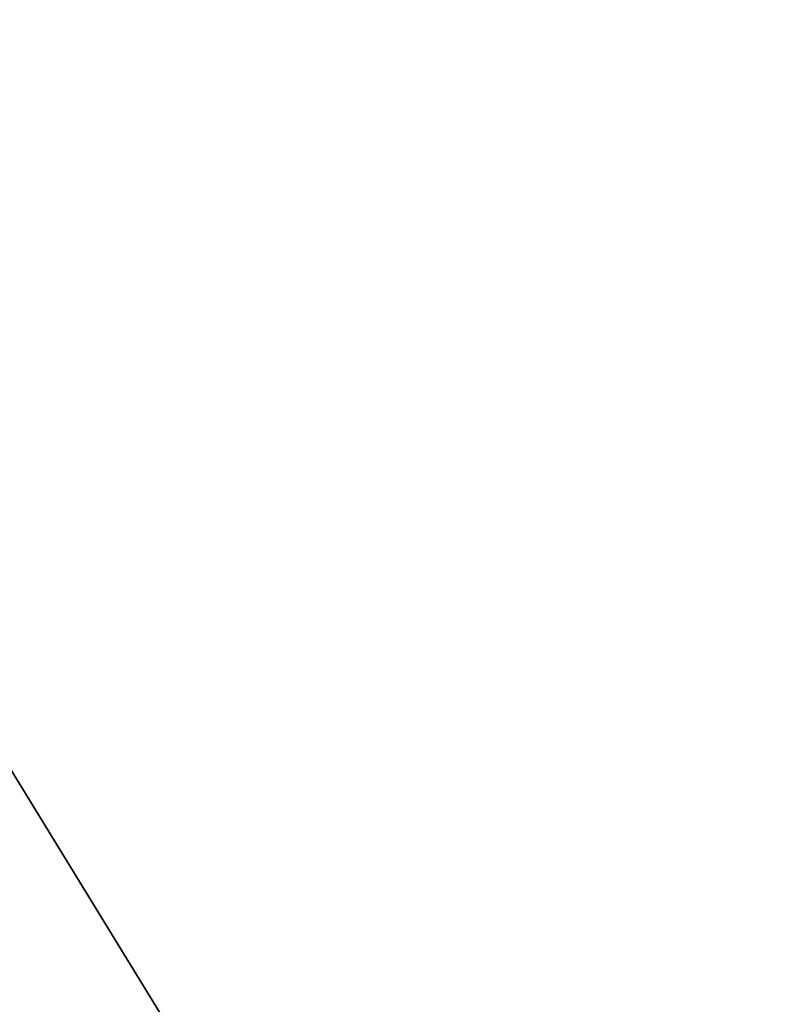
# Model space of a CAD drawing. Header units: centimetres. Extents: x -20.5 to 20.5, y -20.5 to 20.5.
# Tile 183 of 256: x -1.674178 to -1.6737, y 0.785564 to 0.78618. Entities that reach past the tile are written whole.
import ezdxf

# ---------------------------------------------------------------- set-up
doc = ezdxf.new("R2010")
doc.units = ezdxf.units.CM
doc.header["$LTSCALE"] = 2.54
doc.layers.get('0').update_dxf_attribs({"true_color": 0xff5454})
doc.layers.add('CHROM', color=7, linetype='Continuous', true_color=0x777799)
doc.layers.add('USZCZELKI', color=7, linetype='Continuous', true_color=0x009987)

# ---------------------------------------------------------------- blocks, each defined once
blk = doc.blocks.new('OuterShell')
at = {"color": 0}
for p, q in [((2.20313467, 3.10702227, 12.56630594), (2.37271499, 2.83029233, 12.56630594)), ((2.20313467, 3.10702227, 11.76630594), (2.37271499, 2.83029233, 11.76630594)), ((2.20313467, 3.10702227, 11.86630594), (2.37271499, 2.83029233, 11.86630594)), ((2.20313467, 3.10702227, 11.86630594), (2.37271499, 2.83029233, 11.86630594)), ((2.20313467, 3.10702227, 11.76630594), (2.37271499, 2.83029233, 11.76630594)), ((2.20313467, 3.10702227, 12.76509097), (2.37271499, 2.83029233, 12.76509097)), ((2.20313467, 3.10702227, 12.56630594), (2.37271499, 2.83029233, 12.56630594)), ((2.20313467, 3.10702227, 12.76509097), (2.37271499, 2.83029233, 12.76509097))]:
    blk.add_line(p, q, dxfattribs=at)
blk = doc.blocks.new('Grupuj#2')
at = {"color": 250, "true_color": 0x262626}
for p, q in [((0.52543304, 1.42932064, 1.35), (0.69501337, 1.1525907, 1.35)), ((0.52543304, 1.42932064, 1.15), (0.69501337, 1.1525907, 1.15)), ((0.52543304, 1.42932064, 1.35), (0.69501337, 1.1525907, 1.35)), ((0.52543304, 1.42932064, 1.6), (0.69501337, 1.1525907, 1.6)), ((0.69501337, 1.1525907, 0.9), (0.52543304, 1.42932064, 0.9)), ((0.52543304, 1.42932064, 1.15), (0.69501337, 1.1525907, 1.15)), ((0.52543304, 1.42932064, 1.6), (0.69501337, 1.1525907, 1.6)), ((0.69501337, 1.1525907, 0.9), (0.52543304, 1.42932064, 0.9))]:
    blk.add_line(p, q, dxfattribs=at)
blk = doc.blocks.new('Oltens Halsa korek do umywalki klik klak okr_g_y z przelewem G1 1_4 chrom 05101100')
at = {"layer": 'CHROM', "color": 253, "true_color": 0x999999}
blk.add_blockref('OuterShell', (0, 0, 0.26386861), dxfattribs=at)
at = {"layer": 'USZCZELKI', "color": 253, "true_color": 0x999999}
blk.add_blockref('Grupuj#2', (1.67770163, 1.67770163, 11.23017455), dxfattribs=at)
blk = doc.blocks.new('Oltens Susa umywalka wisz_ca 50x41 cm z pow_ok_ SmartClean bia_a 41903000')
at = {"color": 0}
blk.add_blockref('Oltens Halsa korek do umywalki klik klak okr_g_y z przelewem G1 1_4 chrom 05101100', (16.45398154, 18.45398154, -8.86630594), dxfattribs=at)

msp = doc.modelspace()

# ---------------------------------------------------------------- block references
at = {"color": 0}
msp.add_blockref('Oltens Susa umywalka wisz_ca 50x41 cm z pow_ok_ SmartClean bia_a 41903000', (-20.5, -20.5, -2.44878134), dxfattribs=at)

doc.saveas('drawing.dxf')
